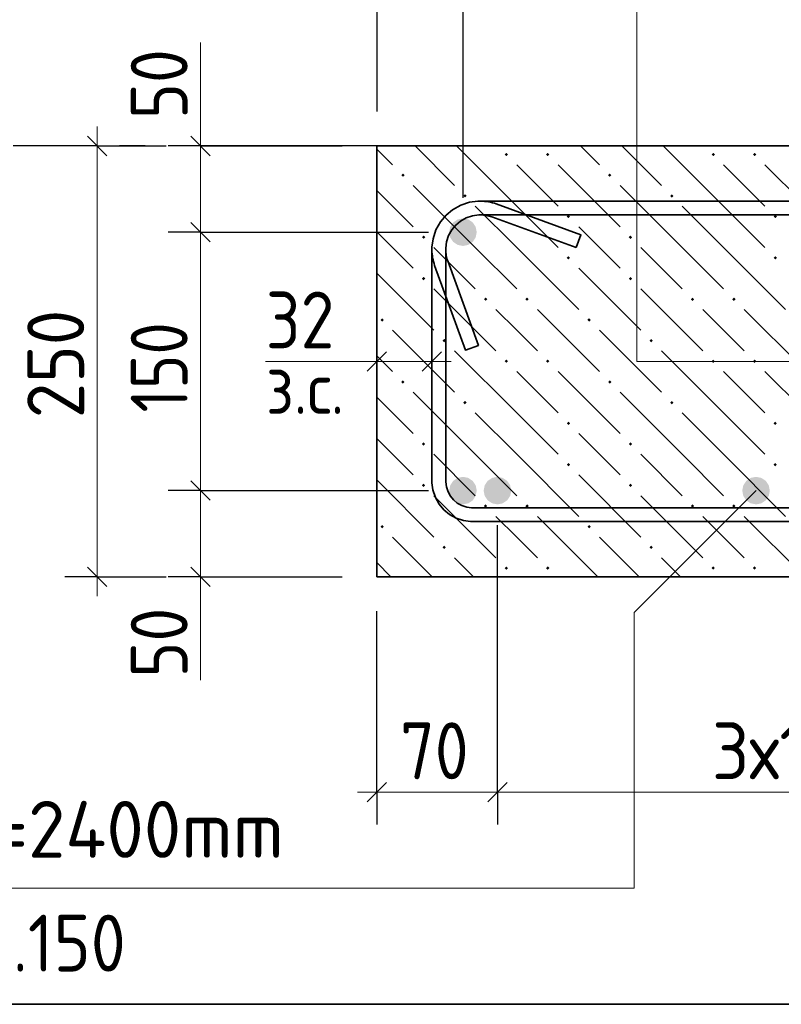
# Model space of a CAD drawing. Header units: millimetres. Extents: x 0 to 42000, y 0 to 29700.
# Tile 12 of 21: x 28577 to 31522, y 12573 to 16383. Entities that reach past the tile are written whole.
import ezdxf

# ---------------------------------------------------------------- set-up
doc = ezdxf.new("R2010")
doc.units = ezdxf.units.MM
doc.linetypes.add('______2', pattern=[270, 200, -70])
doc.linetypes.add('______5', pattern=[1100, 800, -100, 100, -100])
for name, color, linetype, lineweight in [('S1 Продольная арматура', 52, 'Continuous', 25), ('S2 ДОП Продольная арматура', 52, 'Continuous', 25), ('Standard', 7, 'Continuous', 25), ('Оси', 7, '______5', 13), ('Позиционная метка линия выноска', 7, 'Continuous', 13), ('Размерная выноска', 7, 'Continuous', 13), ('Хомут', 52, 'Continuous', 25)]:
    doc.layers.add(name, color=color, linetype=linetype, lineweight=lineweight)
doc.layers.add('ЖБ Пилон', color=7, linetype='______2', lineweight=13, true_color=0xa0a0a0)
doc.styles.add('ISOCPEUR', font='txt')

msp = doc.modelspace()

# ---------------------------------------------------------------- hatches: boundary and pattern name
at = {"layer": 'S1 Продольная арматура', "linetype": 'Continuous', "lineweight": 18, "transparency": 33554687}
for points in [[(30344.3, 15560.7), (30340.2, 15581.1), (30328.7, 15598.4), (30311.4, 15609.9), (30291, 15614), (30270.6, 15609.9), (30253.2, 15598.4), (30241.7, 15581.1), (30237.6, 15560.7), (30241.7, 15540.3), (30253.2, 15522.9), (30270.6, 15511.4), (30291, 15507.3), (30311.4, 15511.4), (30328.7, 15522.9), (30340.2, 15540.3)], [(30344.3, 15560.7), (30340.2, 15581.1), (30328.7, 15598.4), (30311.4, 15609.9), (30291, 15614), (30270.6, 15609.9), (30253.2, 15598.4), (30241.7, 15581.1), (30237.6, 15560.7), (30241.7, 15540.3), (30253.2, 15522.9), (30270.6, 15511.4), (30291, 15507.3), (30311.4, 15511.4), (30328.7, 15522.9), (30340.2, 15540.3)], [(30344.3, 14560.7), (30340.2, 14581.1), (30328.7, 14598.4), (30311.4, 14609.9), (30291, 14614), (30270.6, 14609.9), (30253.2, 14598.4), (30241.7, 14581.1), (30237.6, 14560.7), (30241.7, 14540.3), (30253.2, 14522.9), (30270.6, 14511.4), (30291, 14507.3), (30311.4, 14511.4), (30328.7, 14522.9), (30340.2, 14540.3)], [(30344.3, 14560.7), (30340.2, 14581.1), (30328.7, 14598.4), (30311.4, 14609.9), (30291, 14614), (30270.6, 14609.9), (30253.2, 14598.4), (30241.7, 14581.1), (30237.6, 14560.7), (30241.7, 14540.3), (30253.2, 14522.9), (30270.6, 14511.4), (30291, 14507.3), (30311.4, 14511.4), (30328.7, 14522.9), (30340.2, 14540.3)]]:
    msp.add_hatch(color=7, dxfattribs=at).paths.add_polyline_path(points)
at = {"layer": 'S2 ДОП Продольная арматура', "linetype": 'Continuous', "lineweight": 25, "transparency": 33554687}
for points in [[(30477.6, 14560.7), (30473.6, 14581.1), (30462, 14598.4), (30444.7, 14609.9), (30424.3, 14614), (30403.9, 14609.9), (30386.6, 14598.4), (30375, 14581.1), (30371, 14560.7), (30375, 14540.3), (30386.6, 14522.9), (30403.9, 14511.4), (30424.3, 14507.3), (30444.7, 14511.4), (30462, 14522.9), (30473.6, 14540.3)], [(30477.6, 14560.7), (30473.6, 14581.1), (30462, 14598.4), (30444.7, 14609.9), (30424.3, 14614), (30403.9, 14609.9), (30386.6, 14598.4), (30375, 14581.1), (30371, 14560.7), (30375, 14540.3), (30386.6, 14522.9), (30403.9, 14511.4), (30424.3, 14507.3), (30444.7, 14511.4), (30462, 14522.9), (30473.6, 14540.3)], [(31477.6, 14560.7), (31473.6, 14581.1), (31462, 14598.4), (31444.7, 14609.9), (31424.3, 14614), (31403.9, 14609.9), (31386.6, 14598.4), (31375, 14581.1), (31371, 14560.7), (31375, 14540.3), (31386.6, 14522.9), (31403.9, 14511.4), (31424.3, 14507.3), (31444.7, 14511.4), (31462, 14522.9), (31473.6, 14540.3)], [(31477.6, 14560.7), (31473.6, 14581.1), (31462, 14598.4), (31444.7, 14609.9), (31424.3, 14614), (31403.9, 14609.9), (31386.6, 14598.4), (31375, 14581.1), (31371, 14560.7), (31375, 14540.3), (31386.6, 14522.9), (31403.9, 14511.4), (31424.3, 14507.3), (31444.7, 14511.4), (31462, 14522.9), (31473.6, 14540.3)]]:
    msp.add_hatch(color=7, dxfattribs=at).paths.add_polyline_path(points)
at = {"layer": 'ЖБ Пилон', "linetype": 'Continuous', "lineweight": 18, "transparency": 33554687}
for points in [[(30452.2, 15861.1), (30458.7, 15867.6), (30465.2, 15861.1), (30458.7, 15854.6)], [(30612.2, 15861.1), (30618.7, 15867.6), (30625.2, 15861.1), (30618.7, 15854.6)], [(31252.2, 15861.1), (31258.7, 15867.6), (31265.2, 15861.1), (31258.7, 15854.6)], [(31412.2, 15861.1), (31418.7, 15867.6), (31425.2, 15861.1), (31418.7, 15854.6)], [(30052.2, 15781.1), (30058.7, 15787.6), (30065.2, 15781.1), (30058.7, 15774.6)], [(30852.2, 15781.1), (30858.7, 15787.6), (30865.2, 15781.1), (30858.7, 15774.6)], [(30292.2, 15701.1), (30298.7, 15707.6), (30305.2, 15701.1), (30298.7, 15694.6)], [(31092.2, 15701.1), (31098.7, 15707.6), (31105.2, 15701.1), (31098.7, 15694.6)], [(30692.2, 15621.1), (30698.7, 15627.6), (30705.2, 15621.1), (30698.7, 15614.6)], [(31492.2, 15621.1), (31498.7, 15627.6), (31505.2, 15621.1), (31498.7, 15614.6)], [(30132.2, 15541.1), (30138.7, 15547.6), (30145.2, 15541.1), (30138.7, 15534.6)], [(30932.2, 15541.1), (30938.7, 15547.6), (30945.2, 15541.1), (30938.7, 15534.6)], [(30692.2, 15461.1), (30698.7, 15467.6), (30705.2, 15461.1), (30698.7, 15454.6)], [(31492.2, 15461.1), (31498.7, 15467.6), (31505.2, 15461.1), (31498.7, 15454.6)], [(30132.2, 15381.1), (30138.7, 15387.6), (30145.2, 15381.1), (30138.7, 15374.6)], [(30932.2, 15381.1), (30938.7, 15387.6), (30945.2, 15381.1), (30938.7, 15374.6)], [(30372.2, 15301.1), (30378.7, 15307.6), (30385.2, 15301.1), (30378.7, 15294.6)], [(30532.2, 15301.1), (30538.7, 15307.6), (30545.2, 15301.1), (30538.7, 15294.6)], [(31172.2, 15301.1), (31178.7, 15307.6), (31185.2, 15301.1), (31178.7, 15294.6)], [(31332.2, 15301.1), (31338.7, 15307.6), (31345.2, 15301.1), (31338.7, 15294.6)], [(29972.2, 15221.1), (29978.7, 15227.6), (29985.2, 15221.1), (29978.7, 15214.6)], [(30772.2, 15221.1), (30778.7, 15227.6), (30785.2, 15221.1), (30778.7, 15214.6)], [(30212.2, 15141.1), (30218.7, 15147.6), (30225.2, 15141.1), (30218.7, 15134.6)], [(31012.2, 15141.1), (31018.7, 15147.6), (31025.2, 15141.1), (31018.7, 15134.6)], [(30452.2, 15061.1), (30458.7, 15067.6), (30465.2, 15061.1), (30458.7, 15054.6)], [(30612.2, 15061.1), (30618.7, 15067.6), (30625.2, 15061.1), (30618.7, 15054.6)], [(31252.2, 15061.1), (31258.7, 15067.6), (31265.2, 15061.1), (31258.7, 15054.6)], [(31412.2, 15061.1), (31418.7, 15067.6), (31425.2, 15061.1), (31418.7, 15054.6)], [(30052.2, 14981.1), (30058.7, 14987.6), (30065.2, 14981.1), (30058.7, 14974.6)], [(30852.2, 14981.1), (30858.7, 14987.6), (30865.2, 14981.1), (30858.7, 14974.6)], [(30292.2, 14901.1), (30298.7, 14907.6), (30305.2, 14901.1), (30298.7, 14894.6)], [(31092.2, 14901.1), (31098.7, 14907.6), (31105.2, 14901.1), (31098.7, 14894.6)], [(30692.2, 14821.1), (30698.7, 14827.6), (30705.2, 14821.1), (30698.7, 14814.6)], [(31492.2, 14821.1), (31498.7, 14827.6), (31505.2, 14821.1), (31498.7, 14814.6)], [(30132.2, 14741.1), (30138.7, 14747.6), (30145.2, 14741.1), (30138.7, 14734.6)], [(30932.2, 14741.1), (30938.7, 14747.6), (30945.2, 14741.1), (30938.7, 14734.6)], [(30692.2, 14661.1), (30698.7, 14667.6), (30705.2, 14661.1), (30698.7, 14654.6)], [(31492.2, 14661.1), (31498.7, 14667.6), (31505.2, 14661.1), (31498.7, 14654.6)], [(30132.2, 14581.1), (30138.7, 14587.6), (30145.2, 14581.1), (30138.7, 14574.6)], [(30932.2, 14581.1), (30938.7, 14587.6), (30945.2, 14581.1), (30938.7, 14574.6)], [(30372.2, 14501.1), (30378.7, 14507.6), (30385.2, 14501.1), (30378.7, 14494.6)], [(30532.2, 14501.1), (30538.7, 14507.6), (30545.2, 14501.1), (30538.7, 14494.6)], [(31172.2, 14501.1), (31178.7, 14507.6), (31185.2, 14501.1), (31178.7, 14494.6)], [(31332.2, 14501.1), (31338.7, 14507.6), (31345.2, 14501.1), (31338.7, 14494.6)], [(29972.2, 14421.1), (29978.7, 14427.6), (29985.2, 14421.1), (29978.7, 14414.6)], [(30772.2, 14421.1), (30778.7, 14427.6), (30785.2, 14421.1), (30778.7, 14414.6)], [(30212.2, 14341.1), (30218.7, 14347.6), (30225.2, 14341.1), (30218.7, 14334.6)], [(31012.2, 14341.1), (31018.7, 14347.6), (31025.2, 14341.1), (31018.7, 14334.6)], [(30452.2, 14261.1), (30458.7, 14267.6), (30465.2, 14261.1), (30458.7, 14254.6)], [(30612.2, 14261.1), (30618.7, 14267.6), (30625.2, 14261.1), (30618.7, 14254.6)], [(31252.2, 14261.1), (31258.7, 14267.6), (31265.2, 14261.1), (31258.7, 14254.6)], [(31412.2, 14261.1), (31418.7, 14267.6), (31425.2, 14261.1), (31418.7, 14254.6)]]:
    msp.add_hatch(color=7, dxfattribs=at).paths.add_polyline_path(points, flags=16)

# ---------------------------------------------------------------- linework, layer by layer
at = {"layer": 'Standard', "color": 7, "linetype": 'Continuous', "lineweight": -3, "transparency": 33554687}
for p, q in [((29957.6, 16549), (29957.6, 16027.3)), ((30291, 16549), (30291, 15694)), ((28876.4, 15894), (28751.4, 15894)), ((28876.4, 15894), (29001.4, 15894)), ((28876.4, 15894), (29143.1, 15894)), ((29276.4, 15894), (29151.4, 15894)), ((29276.4, 15894), (29401.4, 15894)), ((29276.4, 15894), (29824.3, 15894)), ((29276.4, 15560.7), (29151.4, 15560.7)), ((29276.4, 15560.7), (29401.4, 15560.7)), ((29276.4, 15560.7), (30157.6, 15560.7)), ((29957.6, 15060.7), (29957.6, 15185.7)), ((30171, 15060.7), (30171, 15185.7)), ((29957.6, 15060.7), (29957.6, 14935.7)), ((30171, 15060.7), (30171, 14935.7)), ((29276.4, 14560.7), (29151.4, 14560.7)), ((29276.4, 14560.7), (29401.4, 14560.7)), ((29276.4, 14560.7), (30157.6, 14560.7)), ((28876.4, 14227.3), (28751.4, 14227.3)), ((28876.4, 14227.3), (29001.4, 14227.3)), ((28876.4, 14227.3), (29143.1, 14227.3)), ((29276.4, 14227.3), (29151.4, 14227.3)), ((29276.4, 14227.3), (29401.4, 14227.3)), ((29276.4, 14227.3), (29824.3, 14227.3)), ((29957.6, 13394), (29957.6, 14094)), ((29957.6, 13394), (29957.6, 13519)), ((30424.3, 13394), (30424.3, 13519)), ((29957.6, 13394), (29957.6, 13269)), ((30424.3, 13394), (30424.3, 13269))]:
    msp.add_line(p, q, dxfattribs=at)
at = {"layer": 'Standard', "color": 7, "linetype": 'Continuous', "lineweight": 13, "transparency": 33554687}
for p, q in [((28876.4, 15894), (28876.4, 15969)), ((29276.4, 15894), (29276.4, 15969)), ((29276.4, 15894), (29276.4, 15560.7)), ((29276.4, 15560.7), (29276.4, 14560.7)), ((29957.6, 15060.7), (29882.6, 15060.7)), ((30171, 15060.7), (29957.6, 15060.7)), ((30171, 15060.7), (30246, 15060.7)), ((29276.4, 14560.7), (29276.4, 14227.3)), ((28876.4, 14227.3), (28876.4, 14152.3)), ((29276.4, 14227.3), (29276.4, 14152.3)), ((29957.6, 13394), (29882.6, 13394)), ((29957.6, 13394), (30424.3, 13394)), ((30424.3, 13394), (33424.3, 13394))]:
    msp.add_line(p, q, dxfattribs=at)
at = {"layer": 'Standard', "color": 7, "linetype": 'Continuous', "lineweight": 25, "transparency": 33554687}
for p, q in [((28838.9, 15931.5), (28913.9, 15856.5)), ((29238.9, 15931.5), (29313.9, 15856.5)), ((29238.9, 15598.2), (29313.9, 15523.2)), ((29995.1, 15098.2), (29920.1, 15023.2)), ((30208.5, 15098.2), (30133.5, 15023.2)), ((29238.9, 14598.2), (29313.9, 14523.2)), ((28838.9, 14264.8), (28913.9, 14189.8)), ((29238.9, 14264.8), (29313.9, 14189.8)), ((29920.1, 13356.5), (29995.1, 13431.5)), ((30386.8, 13356.5), (30461.8, 13431.5))]:
    msp.add_line(p, q, dxfattribs=at)
at = {"layer": 'Standard', "color": 254, "linetype": 'Continuous', "lineweight": 35, "true_color": 0xc4c4ff, "transparency": 33554687}
msp.add_lwpolyline([(26958.7, 12573.2), (37500.2, 12573.2), (37500.2, 17728), (26958.7, 17728), (26958.7, 12573.2)], dxfattribs=at)
at = {"layer": 'Standard', "color": 7, "linetype": 'Continuous', "lineweight": 13, "transparency": 33554687}
msp.add_lwpolyline([(28876.4, 15894), (28876.4, 14775.2), (28876.4, 14775.2), (28876.4, 14227.3)], dxfattribs=at)
at = {"layer": 'Standard', "color": 7, "linetype": 'Continuous', "lineweight": -3, "transparency": 33554687}
msp.add_lwpolyline([(30424.3, 13394), (30424.3, 13411), (30424.3, 13411), (30424.3, 13411), (30424.3, 13411), (30424.3, 13411), (30424.3, 13411), (30424.3, 13973.7), (30424.3, 13973.7), (30424.3, 14427.3)], dxfattribs=at)
at = {"layer": 'ЖБ Пилон', "color": 7, "linetype": 'Continuous', "lineweight": 35, "transparency": 33554687}
for p, q in [((29957.6, 15894), (29957.6, 14227.3)), ((34624.3, 15894), (29957.6, 15894)), ((29957.6, 14227.3), (34624.3, 14227.3))]:
    msp.add_line(p, q, dxfattribs=at)
at = {"layer": 'ЖБ Пилон', "color": 9, "linetype": 'Continuous', "lineweight": 18, "true_color": 0xc7c7c7, "transparency": 33554687}
for p, q in [((30105.8, 15894), (30258.7, 15741.1)), ((30498.7, 15661.1), (30265.8, 15894)), ((30745.8, 15894), (30818.7, 15821.1)), ((30905.8, 15894), (31058.7, 15741.1)), ((31298.7, 15661.1), (31065.8, 15894)), ((29957.6, 15882.1), (30018.7, 15821.1)), ((30498.7, 15821.1), (30658.7, 15661.1)), ((30658.7, 15821.1), (30898.7, 15581.1)), ((31298.7, 15821.1), (31458.7, 15661.1)), ((31458.7, 15821.1), (31698.7, 15581.1)), ((30338.7, 15501.1), (30098.7, 15741.1)), ((31138.7, 15501.1), (30898.7, 15741.1)), ((29957.6, 15722.1), (30098.7, 15581.1)), ((30338.7, 15661.1), (30498.7, 15501.1)), ((30498.7, 15661.1), (30658.7, 15501.1)), ((31138.7, 15661.1), (31298.7, 15501.1)), ((31298.7, 15661.1), (31458.7, 15501.1)), ((30818.7, 15501.1), (30738.7, 15581.1)), ((30018.7, 15501.1), (29957.6, 15562.1)), ((30098.7, 15421.1), (30018.7, 15501.1)), ((30178.7, 15501.1), (30338.7, 15341.1)), ((30338.7, 15501.1), (30498.7, 15341.1)), ((30498.7, 15501.1), (30738.7, 15261.1)), ((30898.7, 15421.1), (30818.7, 15501.1)), ((30978.7, 15501.1), (31138.7, 15341.1)), ((31138.7, 15501.1), (31298.7, 15341.1)), ((31298.7, 15501.1), (31538.7, 15261.1)), ((29957.6, 15402.1), (30178.7, 15181.1)), ((30738.7, 15421.1), (30978.7, 15181.1)), ((30178.7, 15341.1), (30418.7, 15101.1)), ((30978.7, 15341.1), (31218.7, 15101.1)), ((30498.7, 15181.1), (30418.7, 15261.1)), ((30578.7, 15261.1), (30818.7, 15021.1)), ((31298.7, 15181.1), (31218.7, 15261.1)), ((31378.7, 15261.1), (31618.7, 15021.1)), ((30018.7, 15181.1), (30258.7, 14941.1)), ((30578.7, 15101.1), (30498.7, 15181.1)), ((30818.7, 15181.1), (31058.7, 14941.1)), ((31378.7, 15101.1), (31298.7, 15181.1)), ((30498.7, 14861.1), (30258.7, 15101.1)), ((31298.7, 14861.1), (31058.7, 15101.1)), ((29957.6, 15082.1), (30018.7, 15021.1)), ((30498.7, 15021.1), (30658.7, 14861.1)), ((30658.7, 15021.1), (30898.7, 14781.1)), ((31298.7, 15021.1), (31458.7, 14861.1)), ((31458.7, 15021.1), (31698.7, 14781.1)), ((30338.7, 14701.1), (30098.7, 14941.1)), ((31138.7, 14701.1), (30898.7, 14941.1)), ((29957.6, 14922.1), (30098.7, 14781.1)), ((30338.7, 14861.1), (30498.7, 14701.1)), ((30498.7, 14861.1), (30658.7, 14701.1)), ((31138.7, 14861.1), (31298.7, 14701.1)), ((31298.7, 14861.1), (31458.7, 14701.1)), ((30818.7, 14701.1), (30738.7, 14781.1)), ((30018.7, 14701.1), (29957.6, 14762.1)), ((30098.7, 14621.1), (30018.7, 14701.1)), ((30178.7, 14701.1), (30338.7, 14541.1)), ((30338.7, 14701.1), (30498.7, 14541.1)), ((30498.7, 14701.1), (30738.7, 14461.1)), ((30898.7, 14621.1), (30818.7, 14701.1)), ((30978.7, 14701.1), (31138.7, 14541.1)), ((31138.7, 14701.1), (31298.7, 14541.1)), ((31298.7, 14701.1), (31538.7, 14461.1)), ((29957.6, 14602.1), (30178.7, 14381.1)), ((30738.7, 14621.1), (30978.7, 14381.1)), ((30178.7, 14541.1), (30418.7, 14301.1)), ((30978.7, 14541.1), (31218.7, 14301.1)), ((30498.7, 14381.1), (30418.7, 14461.1)), ((30578.7, 14461.1), (30812.4, 14227.3)), ((31298.7, 14381.1), (31218.7, 14461.1)), ((31378.7, 14461.1), (31612.4, 14227.3)), ((30018.7, 14381.1), (30172.4, 14227.3)), ((30578.7, 14301.1), (30498.7, 14381.1)), ((30818.7, 14381.1), (30972.4, 14227.3)), ((31378.7, 14301.1), (31298.7, 14381.1)), ((30332.4, 14227.3), (30258.7, 14301.1)), ((31132.4, 14227.3), (31058.7, 14301.1)), ((29957.6, 14282.1), (30012.4, 14227.3))]:
    msp.add_line(p, q, dxfattribs=at)
at = {"layer": 'Оси', "color": 8, "linetype": '______5', "lineweight": -3, "transparency": 33554687}
msp.add_line((29962.7, 15894), (28551.6, 15894), dxfattribs=at)
at = {"layer": 'Позиционная метка линия выноска', "color": 7, "linetype": 'Continuous', "lineweight": 13, "transparency": 33554687}
for points in [[(28936.7, 17587.3), (30963.3, 17587.3), (30963.3, 15060.7), (32175.4, 15060.7)], [(31424.3, 14560.7), (30952.9, 14089.3), (30952.9, 13022.6), (27646.2, 13022.6)]]:
    msp.add_lwpolyline(points, dxfattribs=at)
at = {"layer": 'Размерная выноска', "color": 7, "linetype": 'Continuous', "lineweight": 13, "transparency": 33554687}
for p, q in [((29276.4, 15894), (29276.4, 16294)), ((29957.6, 15060.7), (29527.4, 15060.7)), ((29276.4, 13827.3), (29276.4, 14227.3))]:
    msp.add_line(p, q, dxfattribs=at)
at = {"layer": 'Хомут', "color": 7, "linetype": 'Continuous', "lineweight": 35, "transparency": 33554687}
for points in [[(34257.5, 15627.3), (30352.5, 15627.3), (30328.4, 15624), (30304, 15615.9), (30281.6, 15603.4), (30263.4, 15588.2), (30248.2, 15570), (30235.7, 15547.6), (30227.6, 15523.2), (30224.3, 15499.1), (30224.3, 15492.9), (30224.5, 15487.2), (30224.9, 15481.7), (30225.5, 15476.3), (30226.3, 15470.8), (30227.4, 15465.5), (30228.7, 15460.1), (30230.2, 15454.8), (30232, 15449.5), (30350.9, 15122.6), (30300.8, 15104.4), (30181.5, 15432), (30179.2, 15439.2), (30177.1, 15446.6), (30175.3, 15454), (30173.8, 15461.6), (30172.6, 15469.2), (30171.7, 15476.8), (30171.2, 15484.5), (30171, 15492), (30171, 15502.8), (30175.5, 15535.4), (30186.7, 15569.2), (30204.1, 15600.4), (30225.6, 15626.1), (30251.2, 15647.5), (30282.4, 15665), (30316.3, 15676.1), (30348.8, 15680.7), (34261.2, 15680.7)], [(34261.2, 14440.7), (30320.8, 14440.7), (30293.4, 14444.5), (30264.9, 14453.9), (30238.6, 14468.6), (30217, 14486.7), (30198.9, 14508.3), (30184.2, 14534.6), (30174.8, 14563.1), (30171, 14590.5), (30171, 15502.8), (30175.5, 15535.4), (30186.7, 15569.2), (30204.1, 15600.4), (30225.6, 15626.1), (30251.2, 15647.5), (30282.4, 15665), (30316.3, 15676.1), (30348.8, 15680.7), (30359.6, 15680.7), (30367.1, 15680.4), (30374.8, 15679.9), (30382.5, 15679), (30390, 15677.8), (30397.6, 15676.3), (30405.1, 15674.5), (30412.5, 15672.4), (30419.6, 15670.1), (30747.2, 15550.8), (30729, 15500.7)], [(34257.5, 15627.3), (30352.5, 15627.3), (30328.4, 15624), (30304, 15615.9), (30281.6, 15603.4), (30263.4, 15588.2), (30248.2, 15570), (30235.7, 15547.6), (30227.6, 15523.2), (30224.3, 15499.1), (30224.3, 15492.9), (30224.5, 15487.2), (30224.9, 15481.7), (30225.5, 15476.3), (30226.3, 15470.8), (30227.4, 15465.5), (30228.7, 15460.1), (30230.2, 15454.8), (30232, 15449.5), (30350.9, 15122.6), (30300.8, 15104.4), (30181.5, 15432), (30179.2, 15439.2), (30177.1, 15446.6), (30175.3, 15454), (30173.8, 15461.6), (30172.6, 15469.2), (30171.7, 15476.8), (30171.2, 15484.5), (30171, 15492), (30171, 15502.8), (30175.5, 15535.4), (30186.7, 15569.2), (30204.1, 15600.4), (30225.6, 15626.1), (30251.2, 15647.5), (30282.4, 15665), (30316.3, 15676.1), (30348.8, 15680.7), (34261.2, 15680.7)], [(34261.2, 14440.7), (30320.8, 14440.7), (30293.4, 14444.5), (30264.9, 14453.9), (30238.6, 14468.6), (30217, 14486.7), (30198.9, 14508.3), (30184.2, 14534.6), (30174.8, 14563.1), (30171, 14590.5), (30171, 15502.8), (30175.5, 15535.4), (30186.7, 15569.2), (30204.1, 15600.4), (30225.6, 15626.1), (30251.2, 15647.5), (30282.4, 15665), (30316.3, 15676.1), (30348.8, 15680.7), (30359.6, 15680.7), (30367.1, 15680.4), (30374.8, 15679.9), (30382.5, 15679), (30390, 15677.8), (30397.6, 15676.3), (30405.1, 15674.5), (30412.5, 15672.4), (30419.6, 15670.1), (30747.2, 15550.8), (30729, 15500.7)], [(34257.5, 15627.3), (30352.5, 15627.3), (30328.4, 15624), (30304, 15615.9), (30281.6, 15603.4), (30263.4, 15588.2), (30248.2, 15570), (30235.7, 15547.6), (30227.6, 15523.2), (30224.3, 15499.1), (30224.3, 15492.9), (30224.5, 15487.2), (30224.9, 15481.7), (30225.5, 15476.3), (30226.3, 15470.8), (30227.4, 15465.5), (30228.7, 15460.1), (30230.2, 15454.8), (30232, 15449.5), (30350.9, 15122.6), (30300.8, 15104.4), (30181.5, 15432), (30179.2, 15439.2), (30177.1, 15446.6), (30175.3, 15454), (30173.8, 15461.6), (30172.6, 15469.2), (30171.7, 15476.8), (30171.2, 15484.5), (30171, 15492), (30171, 15502.8), (30175.5, 15535.4), (30186.7, 15569.2), (30204.1, 15600.4), (30225.6, 15626.1), (30251.2, 15647.5), (30282.4, 15665), (30316.3, 15676.1), (30348.8, 15680.7), (34261.2, 15680.7)], [(34261.2, 14440.7), (30320.8, 14440.7), (30293.4, 14444.5), (30264.9, 14453.9), (30238.6, 14468.6), (30217, 14486.7), (30198.9, 14508.3), (30184.2, 14534.6), (30174.8, 14563.1), (30171, 14590.5), (30171, 15502.8), (30175.5, 15535.4), (30186.7, 15569.2), (30204.1, 15600.4), (30225.6, 15626.1), (30251.2, 15647.5), (30282.4, 15665), (30316.3, 15676.1), (30348.8, 15680.7), (30359.6, 15680.7), (30367.1, 15680.4), (30374.8, 15679.9), (30382.5, 15679), (30390, 15677.8), (30397.6, 15676.3), (30405.1, 15674.5), (30412.5, 15672.4), (30419.6, 15670.1), (30747.2, 15550.8), (30729, 15500.7)], [(34257.5, 15627.3), (30352.5, 15627.3), (30328.4, 15624), (30304, 15615.9), (30281.6, 15603.4), (30263.4, 15588.2), (30248.2, 15570), (30235.7, 15547.6), (30227.6, 15523.2), (30224.3, 15499.1), (30224.3, 15492.9), (30224.5, 15487.2), (30224.9, 15481.7), (30225.5, 15476.3), (30226.3, 15470.8), (30227.4, 15465.5), (30228.7, 15460.1), (30230.2, 15454.8), (30232, 15449.5), (30350.9, 15122.6), (30300.8, 15104.4), (30181.5, 15432), (30179.2, 15439.2), (30177.1, 15446.6), (30175.3, 15454), (30173.8, 15461.6), (30172.6, 15469.2), (30171.7, 15476.8), (30171.2, 15484.5), (30171, 15492), (30171, 15502.8), (30175.5, 15535.4), (30186.7, 15569.2), (30204.1, 15600.4), (30225.6, 15626.1), (30251.2, 15647.5), (30282.4, 15665), (30316.3, 15676.1), (30348.8, 15680.7), (34261.2, 15680.7)], [(34261.2, 14440.7), (30320.8, 14440.7), (30293.4, 14444.5), (30264.9, 14453.9), (30238.6, 14468.6), (30217, 14486.7), (30198.9, 14508.3), (30184.2, 14534.6), (30174.8, 14563.1), (30171, 14590.5), (30171, 15502.8), (30175.5, 15535.4), (30186.7, 15569.2), (30204.1, 15600.4), (30225.6, 15626.1), (30251.2, 15647.5), (30282.4, 15665), (30316.3, 15676.1), (30348.8, 15680.7), (30359.6, 15680.7), (30367.1, 15680.4), (30374.8, 15679.9), (30382.5, 15679), (30390, 15677.8), (30397.6, 15676.3), (30405.1, 15674.5), (30412.5, 15672.4), (30419.6, 15670.1), (30747.2, 15550.8), (30729, 15500.7)], [(34257.5, 15627.3), (30352.5, 15627.3), (30328.4, 15624), (30304, 15615.9), (30281.6, 15603.4), (30263.4, 15588.2), (30248.2, 15570), (30235.7, 15547.6), (30227.6, 15523.2), (30224.3, 15499.1), (30224.3, 15492.9), (30224.5, 15487.2), (30224.9, 15481.7), (30225.5, 15476.3), (30226.3, 15470.8), (30227.4, 15465.5), (30228.7, 15460.1), (30230.2, 15454.8), (30232, 15449.5), (30350.9, 15122.6), (30300.8, 15104.4), (30181.5, 15432), (30179.2, 15439.2), (30177.1, 15446.6), (30175.3, 15454), (30173.8, 15461.6), (30172.6, 15469.2), (30171.7, 15476.8), (30171.2, 15484.5), (30171, 15492), (30171, 15502.8), (30175.5, 15535.4), (30186.7, 15569.2), (30204.1, 15600.4), (30225.6, 15626.1), (30251.2, 15647.5), (30282.4, 15665), (30316.3, 15676.1), (30348.8, 15680.7), (34261.2, 15680.7)], [(34261.2, 14440.7), (30320.8, 14440.7), (30293.4, 14444.5), (30264.9, 14453.9), (30238.6, 14468.6), (30217, 14486.7), (30198.9, 14508.3), (30184.2, 14534.6), (30174.8, 14563.1), (30171, 14590.5), (30171, 15502.8), (30175.5, 15535.4), (30186.7, 15569.2), (30204.1, 15600.4), (30225.6, 15626.1), (30251.2, 15647.5), (30282.4, 15665), (30316.3, 15676.1), (30348.8, 15680.7), (30359.6, 15680.7), (30367.1, 15680.4), (30374.8, 15679.9), (30382.5, 15679), (30390, 15677.8), (30397.6, 15676.3), (30405.1, 15674.5), (30412.5, 15672.4), (30419.6, 15670.1), (30747.2, 15550.8), (30729, 15500.7)], [(34257.5, 15627.3), (30352.5, 15627.3), (30328.4, 15624), (30304, 15615.9), (30281.6, 15603.4), (30263.4, 15588.2), (30248.2, 15570), (30235.7, 15547.6), (30227.6, 15523.2), (30224.3, 15499.1), (30224.3, 15492.9), (30224.5, 15487.2), (30224.9, 15481.7), (30225.5, 15476.3), (30226.3, 15470.8), (30227.4, 15465.5), (30228.7, 15460.1), (30230.2, 15454.8), (30232, 15449.5), (30350.9, 15122.6), (30300.8, 15104.4), (30181.5, 15432), (30179.2, 15439.2), (30177.1, 15446.6), (30175.3, 15454), (30173.8, 15461.6), (30172.6, 15469.2), (30171.7, 15476.8), (30171.2, 15484.5), (30171, 15492), (30171, 15502.8), (30175.5, 15535.4), (30186.7, 15569.2), (30204.1, 15600.4), (30225.6, 15626.1), (30251.2, 15647.5), (30282.4, 15665), (30316.3, 15676.1), (30348.8, 15680.7), (34261.2, 15680.7)], [(34261.2, 14440.7), (30320.8, 14440.7), (30293.4, 14444.5), (30264.9, 14453.9), (30238.6, 14468.6), (30217, 14486.7), (30198.9, 14508.3), (30184.2, 14534.6), (30174.8, 14563.1), (30171, 14590.5), (30171, 15502.8), (30175.5, 15535.4), (30186.7, 15569.2), (30204.1, 15600.4), (30225.6, 15626.1), (30251.2, 15647.5), (30282.4, 15665), (30316.3, 15676.1), (30348.8, 15680.7), (30359.6, 15680.7), (30367.1, 15680.4), (30374.8, 15679.9), (30382.5, 15679), (30390, 15677.8), (30397.6, 15676.3), (30405.1, 15674.5), (30412.5, 15672.4), (30419.6, 15670.1), (30747.2, 15550.8), (30729, 15500.7)], [(30729, 15500.7), (30402.2, 15619.7), (30396.8, 15621.4), (30391.5, 15622.9), (30386.2, 15624.2), (30380.8, 15625.3), (30375.4, 15626.1), (30369.9, 15626.8), (30364.4, 15627.2), (30358.8, 15627.3), (30352.5, 15627.3), (30328.4, 15624), (30304, 15615.9), (30281.6, 15603.4), (30263.4, 15588.2), (30248.2, 15570), (30235.7, 15547.6), (30227.6, 15523.2), (30224.3, 15499.1), (30224.3, 14594.1), (30226.9, 14575.2), (30233.2, 14556.2), (30243, 14538.7), (30254.8, 14524.5), (30269, 14512.7), (30286.5, 14502.9), (30305.5, 14496.6), (30324.4, 14494), (34257.5, 14494)], [(30729, 15500.7), (30402.2, 15619.7), (30396.8, 15621.4), (30391.5, 15622.9), (30386.2, 15624.2), (30380.8, 15625.3), (30375.4, 15626.1), (30369.9, 15626.8), (30364.4, 15627.2), (30358.8, 15627.3), (30352.5, 15627.3), (30328.4, 15624), (30304, 15615.9), (30281.6, 15603.4), (30263.4, 15588.2), (30248.2, 15570), (30235.7, 15547.6), (30227.6, 15523.2), (30224.3, 15499.1), (30224.3, 14594.1), (30226.9, 14575.2), (30233.2, 14556.2), (30243, 14538.7), (30254.8, 14524.5), (30269, 14512.7), (30286.5, 14502.9), (30305.5, 14496.6), (30324.4, 14494), (34257.5, 14494)], [(30729, 15500.7), (30402.2, 15619.7), (30396.8, 15621.4), (30391.5, 15622.9), (30386.2, 15624.2), (30380.8, 15625.3), (30375.4, 15626.1), (30369.9, 15626.8), (30364.4, 15627.2), (30358.8, 15627.3), (30352.5, 15627.3), (30328.4, 15624), (30304, 15615.9), (30281.6, 15603.4), (30263.4, 15588.2), (30248.2, 15570), (30235.7, 15547.6), (30227.6, 15523.2), (30224.3, 15499.1), (30224.3, 14594.1), (30226.9, 14575.2), (30233.2, 14556.2), (30243, 14538.7), (30254.8, 14524.5), (30269, 14512.7), (30286.5, 14502.9), (30305.5, 14496.6), (30324.4, 14494), (34257.5, 14494)], [(30729, 15500.7), (30402.2, 15619.7), (30396.8, 15621.4), (30391.5, 15622.9), (30386.2, 15624.2), (30380.8, 15625.3), (30375.4, 15626.1), (30369.9, 15626.8), (30364.4, 15627.2), (30358.8, 15627.3), (30352.5, 15627.3), (30328.4, 15624), (30304, 15615.9), (30281.6, 15603.4), (30263.4, 15588.2), (30248.2, 15570), (30235.7, 15547.6), (30227.6, 15523.2), (30224.3, 15499.1), (30224.3, 14594.1), (30226.9, 14575.2), (30233.2, 14556.2), (30243, 14538.7), (30254.8, 14524.5), (30269, 14512.7), (30286.5, 14502.9), (30305.5, 14496.6), (30324.4, 14494), (34257.5, 14494)], [(30729, 15500.7), (30402.2, 15619.7), (30396.8, 15621.4), (30391.5, 15622.9), (30386.2, 15624.2), (30380.8, 15625.3), (30375.4, 15626.1), (30369.9, 15626.8), (30364.4, 15627.2), (30358.8, 15627.3), (30352.5, 15627.3), (30328.4, 15624), (30304, 15615.9), (30281.6, 15603.4), (30263.4, 15588.2), (30248.2, 15570), (30235.7, 15547.6), (30227.6, 15523.2), (30224.3, 15499.1), (30224.3, 14594.1), (30226.9, 14575.2), (30233.2, 14556.2), (30243, 14538.7), (30254.8, 14524.5), (30269, 14512.7), (30286.5, 14502.9), (30305.5, 14496.6), (30324.4, 14494), (34257.5, 14494)], [(30729, 15500.7), (30402.2, 15619.7), (30396.8, 15621.4), (30391.5, 15622.9), (30386.2, 15624.2), (30380.8, 15625.3), (30375.4, 15626.1), (30369.9, 15626.8), (30364.4, 15627.2), (30358.8, 15627.3), (30352.5, 15627.3), (30328.4, 15624), (30304, 15615.9), (30281.6, 15603.4), (30263.4, 15588.2), (30248.2, 15570), (30235.7, 15547.6), (30227.6, 15523.2), (30224.3, 15499.1), (30224.3, 14594.1), (30226.9, 14575.2), (30233.2, 14556.2), (30243, 14538.7), (30254.8, 14524.5), (30269, 14512.7), (30286.5, 14502.9), (30305.5, 14496.6), (30324.4, 14494), (34257.5, 14494)]]:
    msp.add_lwpolyline(points, dxfattribs=at)

# ---------------------------------------------------------------- texts
at = {"layer": 'S2 ДОП Продольная арматура', "color": 7, "linetype": 'Continuous', "lineweight": 13, "transparency": 33554687, "char_height": 220, "attachment_point": 7, "style": 'ISOCPEUR'}
for s, insert, width in [('\\W0.96;ø16 L=2400mm ', (27751.6, 13139.9), 2172.618), ('\\W0.90;ш.150 ', (28378.6, 12699.9), 912.907)]:
    msp.add_mtext(s, dxfattribs=dict(at, insert=insert, width=width))
at = {"layer": 'Standard', "color": 7, "linetype": 'Continuous', "lineweight": 25, "transparency": 33554687, "char_height": 220, "attachment_point": 7, "rotation": 90, "style": 'ISOCPEUR'}
for s, insert, width in [('\\W0.87;50', (29226.4, 15998.2), 403.924), ('\\W0.91;250', (28826.4, 14840.7), 561.988), ('\\W0.83;150', (29226.4, 14862.7), 508.571), ('\\W0.87;50', (29226.4, 13837.2), 403.924)]:
    msp.add_mtext(s, dxfattribs=dict(at, insert=insert, width=width))
at = {"layer": 'Standard', "color": 7, "linetype": 'Continuous', "lineweight": 25, "transparency": 33554687, "char_height": 220, "attachment_point": 7, "style": 'ISOCPEUR'}
for s, insert, width in [('\\W0.87;32', (29528.4, 15110.7), 403.932), ('\\W0.87;70', (30048, 13444), 403.932), ('\\W0.94;3х150=450', (31253.3, 13444), 1466.317)]:
    msp.add_mtext(s, dxfattribs=dict(at, insert=insert, width=width))
at = {"layer": 'Standard', "color": 7, "linetype": 'Continuous', "lineweight": 18, "transparency": 33554687, "insert": (29529.3, 14857.5), "char_height": 200, "width": 459.942, "attachment_point": 7, "style": 'ISOCPEUR'}
msp.add_mtext('\\W0.90;з.с.', dxfattribs=at)

doc.saveas('drawing.dxf')
